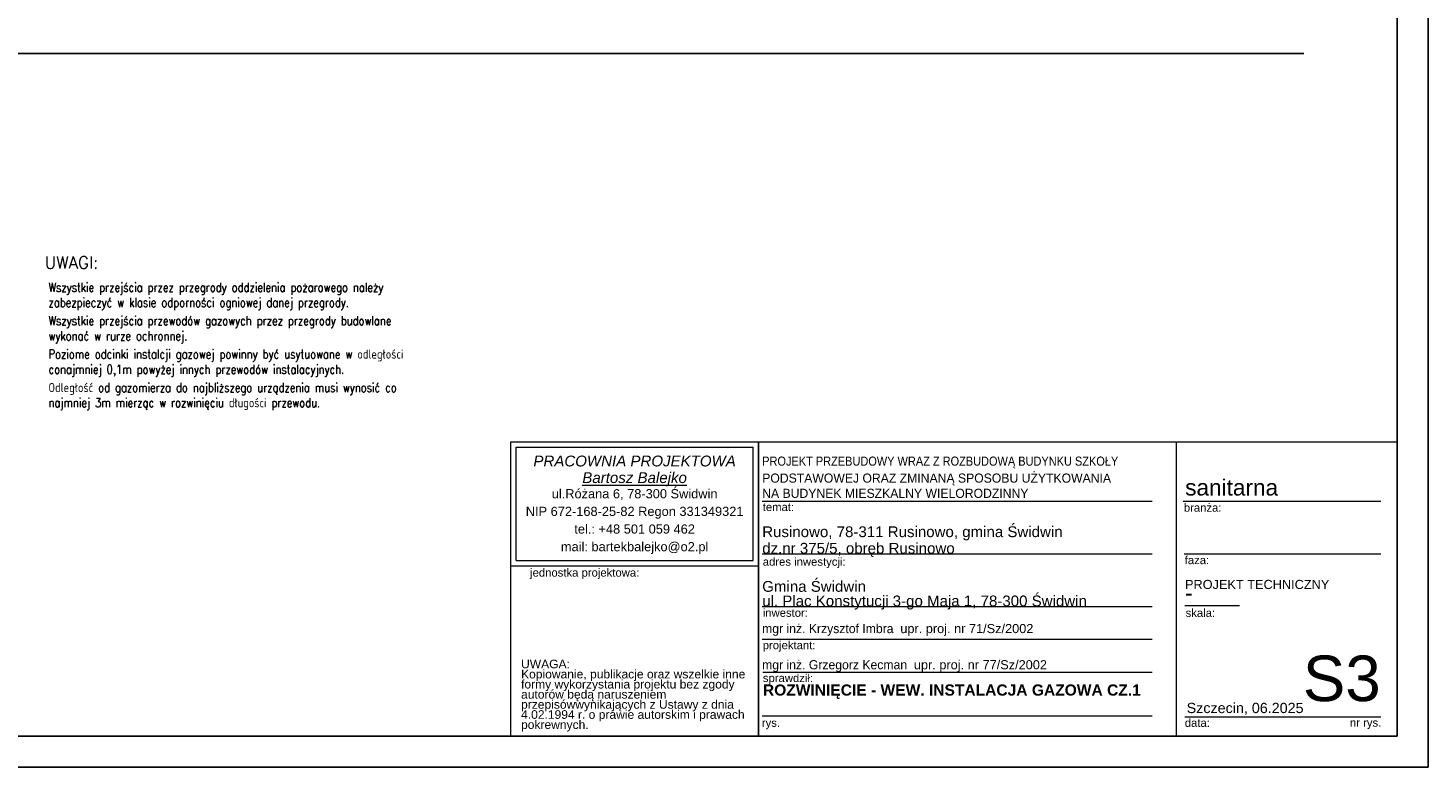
# Model space of a CAD drawing. Extents: x -220425 to -32551, y -64521 to 77206.
# Tile 36 of 59: x -145819 to -118180, y -18591 to -3996. Entities that reach past the tile are written whole.
import ezdxf

# ---------------------------------------------------------------- set-up
doc = ezdxf.new("R2010")
doc.units = 0
doc.header["$MEASUREMENT"] = 0
for name, color, linetype, lineweight in [('#ks', 34, 'Continuous', 30), ('ARCH TABELA_Nr_Pióra__1', 7, 'Continuous', 25), ('ARCH TABELA_Nr_Pióra__21', 7, 'Continuous', 9), ('ARCH TABELA_Nr_Pióra__7', 7, 'Continuous', 13)]:
    doc.layers.add(name, color=color, linetype=linetype, lineweight=lineweight)
doc.layers.add('#opis', color=3, linetype='Continuous')
doc.layers.add('#opisy', color=252, linetype='Continuous')
doc.styles.add('GENERATED_STYLE_10', font='ariali.ttf')
doc.styles.add('GENERATED_STYLE_11', font='arialbd.ttf')
doc.styles.add('GENERATED_STYLE_7', font='txt')
doc.styles.add('GENERATED_STYLE_9', font='arial.ttf')
doc.styles.add('ROMANS', font='romans.shx', dxfattribs={"width": 0.85, "height": 0.11})

# ---------------------------------------------------------------- blocks, each defined once
blk = doc.blocks.new('A$C382C6C0C')
at = {"layer": '#ks', "color": 7, "lineweight": -3}
for p, q in [((3951.5, -2909), (3951.5, 61)), ((3890.5, -2848), (3890.5, 0)), ((0, -2848), (3890.5, -2848)), ((-248.5, -2909), (3951.5, -2909))]:
    blk.add_line(p, q, dxfattribs=at)

msp = doc.modelspace()

# ---------------------------------------------------------------- linework, layer by layer
msp.add_line((-150984.473, -4498.082), (-120631.574, -4498.082))
at = {"layer": 'ARCH TABELA_Nr_Pióra__21', "linetype": 'Continuous'}
for p, q in [((-136289.817, -12169.946), (-131396.2, -12169.946)), ((-136289.817, -17981.116), (-136289.817, -12169.946)), ((-136289.817, -12169.946), (-118789.817, -12169.946)), ((-136183.434, -14510.372), (-136183.434, -12276.329)), ((-136183.434, -12276.329), (-131502.583, -12276.329)), ((-131502.583, -14510.372), (-131502.583, -12276.329)), ((-131396.2, -12169.946), (-131396.2, -17981.116)), ((-131396.2, -14616.754), (-131396.2, -12169.946)), ((-123151.519, -12169.946), (-123151.519, -17981.116)), ((-118789.817, -12169.946), (-118789.817, -17981.116)), ((-131396.2, -17981.116), (-131396.2, -12569.946)), ((-131323.966, -13339.946), (-123624.16, -13339.946)), ((-123012.201, -13339.946), (-119112.854, -13339.946)), ((-136289.817, -14616.754), (-131396.2, -14616.754)), ((-136183.434, -14510.372), (-131502.583, -14510.372)), ((-131323.966, -14379.946), (-123624.16, -14379.946)), ((-122994.754, -14379.946), (-119112.854, -14379.946)), ((-131323.966, -15419.946), (-123624.16, -15419.946)), ((-122982.945, -15402.606), (-121903.318, -15402.606)), ((-131323.966, -16068.514), (-123624.16, -16068.514)), ((-131313.274, -16717.082), (-123624.16, -16717.082)), ((-131323.966, -17581.116), (-123624.16, -17581.116)), ((-122982.945, -17598.709), (-120701.157, -17598.709)), ((-120701.157, -17598.709), (-119112.854, -17598.709)), ((-136289.817, -17981.116), (-131396.2, -17981.116)), ((-118789.817, -17981.116), (-131396.2, -17981.116))]:
    msp.add_line(p, q, dxfattribs=at)

# ---------------------------------------------------------------- block references
at = {"layer": '#ks', "color": 1, "lineweight": 35, "xscale": 10, "yscale": 10, "zscale": 10}
msp.add_blockref('A$C382C6C0C', (-157694.733, 10498.884), dxfattribs=at)

# ---------------------------------------------------------------- texts
at = {"layer": '#opis', "color": 7, "style": 'ROMANS'}
msp.add_text('UWAGI:', height=240, dxfattribs=at).set_placement((-145490.102, -8747.424))
at = {"layer": '#opisy', "color": 7, "insert": (-145414.201, -9026.1), "char_height": 180, "width": 8300.01048, "attachment_point": 1, "style": 'ROMANS'}
msp.add_mtext('{\\W0.8;\\C0;Wszystkie przejścia przez przegrody oddzielenia pożarowego należy zabezpieczyć w klasie odporności ogniowej danej przegrody.\\H0.99999x;\\P\\H0.2x;\\P\\H5x;Wszystkie przejścia przewodów gazowych przez przegrody budowlane wykonać w rurze ochronnej.\\P\\H0.2x;\\P\\H5x;Poziome odcinki instalcji gazowej powinny być usytuowane w odległości conajmniej 0,1m powyżej innych przewodów instalacyjnych.\\P\\H0.2x;\\P\\H5x;Odległość od gazomierza do najbliższego urządzenia musi wynosić co najmniej 3m mierząc w rozwinięciu długości przewodu.}', dxfattribs=at)
at = {"layer": 'ARCH TABELA_Nr_Pióra__1', "color": 7, "linetype": 'Continuous', "style": 'GENERATED_STYLE_7', "width": 0.9}
msp.add_text('PROJEKT PRZEBUDOWY WRAZ Z ROZBUDOWĄ BUDYNKU SZKOŁY', height=180, dxfattribs=at).set_placement((-131323.966, -12640.228))
at = {"layer": 'ARCH TABELA_Nr_Pióra__1', "color": 7, "linetype": 'Continuous', "style": 'GENERATED_STYLE_7'}
for s, p in [('PODSTAWOWEJ ORAZ ZMINANĄ SPOSOBU UŻYTKOWANIA', (-131323.966, -12975.079)), ('NA BUDYNEK MIESZKALNY WIELORODZINNY', (-131323.966, -13275.709))]:
    msp.add_text(s, height=180, dxfattribs=at).set_placement(p)
at = {"layer": 'ARCH TABELA_Nr_Pióra__1', "linetype": 'Continuous', "insert": (-131310.189, -16960.818), "char_height": 220, "attachment_point": 1, "style": 'GENERATED_STYLE_11'}
msp.add_mtext('ROZWINIĘCIE - WEW. INSTALACJA GAZOWA CZ.1', dxfattribs=at)
at = {"layer": 'ARCH TABELA_Nr_Pióra__21', "linetype": 'Continuous', "insert": (-131323.966, -15481.223), "char_height": 212.76596, "attachment_point": 7, "line_spacing_factor": 0.807442, "style": 'GENERATED_STYLE_9'}
msp.add_mtext('{Gmina Świdwin\\Pul. Plac Konstytucji 3-go Maja 1, 78-300 Świdwin}', dxfattribs=at)
at = {"layer": 'ARCH TABELA_Nr_Pióra__7', "linetype": 'Continuous'}
for s, insert, char_height, attachment_point, line_spacing_factor, style in [('{PRACOWNIA PROJEKTOWA\\P\\LBartosz Balejko}', (-133843.008, -12441.253), 212.76598, 2, 0.926719, 'GENERATED_STYLE_10'), ('{Rusinowo, 78-311 Rusinowo, gmina Świdwin \\Pdz.nr 375/5, obręb Rusinowo}', (-131323.966, -14441.223), 212.76596, 7, 0.918867, 'GENERATED_STYLE_9'), ('PROJEKT TECHNICZNY', (-122977.307, -14895.374), 180, 1, 0.923713, 'GENERATED_STYLE_9')]:
    msp.add_mtext(s, dxfattribs=dict(at, insert=insert, char_height=char_height, attachment_point=attachment_point, line_spacing_factor=line_spacing_factor, style=style))
at = {"layer": 'ARCH TABELA_Nr_Pióra__7', "linetype": 'Continuous', "style": 'GENERATED_STYLE_9'}
for s, insert, char_height, attachment_point in [('sanitarna', (-122973.53, -12910.269), 319.1596, 1), ('{temat:}', (-131313.274, -13376.421), 159.5798, 1), ('{branża:}', (-123000.392, -13388.692), 159.5798, 1), ('{adres inwestycji:}', (-131313.274, -14456.079), 159.57979, 1), ('{faza:}', (-122982.945, -14424.989), 159.5798, 1), ('{jednostka projektowa:}', (-135906.891, -14671.375), 159.57979, 1), ('-', (-122975.638, -14991.36), 319.16, 1), ('{inwestor:}', (-131313.274, -15464.989), 159.57971, 1), ('{skala:}', (-122965.286, -15466.892), 159.5798, 1), ('{projektant:}', (-131313.274, -16104.989), 159.57979, 1), ('S3', (-119112.854, -16390.133), 900, 3), ('{sprawdził:}', (-131311.136, -16753.557), 159.57979, 1), ('Szczecin, 06.2025', (-122944.275, -17323.772), 202.12755, 1), ('{rys.}', (-131331.2, -17638.266), 159.5798, 1), ('{data:}', (-122981.562, -17638.266), 159.5798, 1), ('{nr rys.}', (-119720.794, -17635.185), 159.5798, 1)]:
    msp.add_mtext(s, dxfattribs=dict(at, insert=insert, char_height=char_height, attachment_point=attachment_point))
for s, insert, char_height, width, attachment_point, line_spacing_factor in [('{ul.Różana 6, 78-300 Świdwin\\PNIP 672-168-25-82 Regon 331349321\\Ptel.: +48 501 059 462\\Pmail: bartekbalejko@o2.pl}', (-133843.008, -13103.209), 180.85174, 4680.85106, 2, 1.156383), ('{UWAGA:\\PKopiowanie, publikacje oraz wszelkie inne formy wykorzystania projektu bez zgody autorów będą naruszeniem przepisówwynikających z Ustawy z dnia 4.02.1994 r. o prawie autorskim i prawach pokrewnych.}', (-136084.712, -16471.373), 170.212766, 4483.40778, 1, 0.703415)]:
    msp.add_mtext(s, dxfattribs=dict(at, insert=insert, char_height=char_height, width=width, attachment_point=attachment_point, line_spacing_factor=line_spacing_factor))
at = {"layer": 'ARCH TABELA_Nr_Pióra__7', "color": 0, "linetype": 'Continuous', "char_height": 180, "attachment_point": 1, "style": 'GENERATED_STYLE_7'}
for s, insert, width in [('mgr inż. Krzysztof Imbra  \\fArial|b0|i0|c238;upr. proj. nr 71/Sz/2002', (-131326.2, -15766.62), 7590.74662), ('mgr inż. Grzegorz Kecman  \\fArial|b0|i0|c238;upr. proj. nr 77/Sz/2002', (-131326.2, -16480.952), 7371.60071)]:
    msp.add_mtext(s, dxfattribs=dict(at, insert=insert, width=width))

doc.saveas('drawing.dxf')
